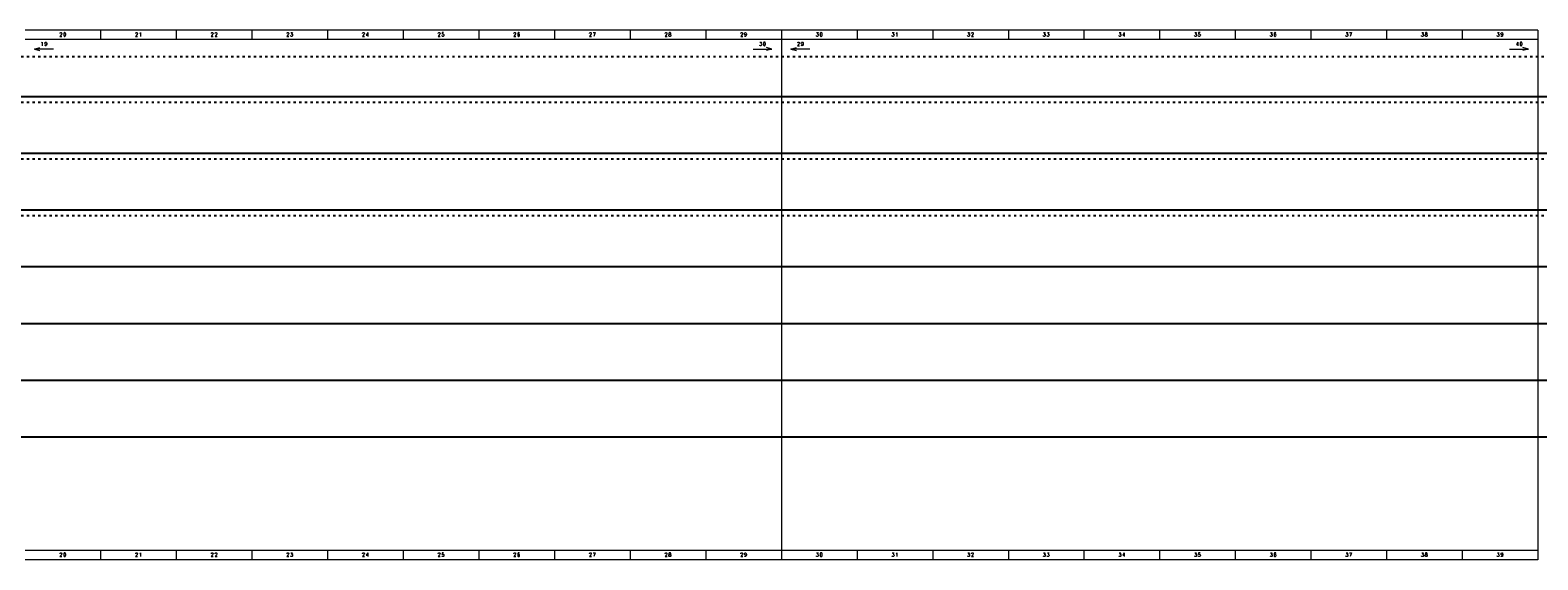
# Model space of a CAD drawing. Header units: millimetres. Extents: x 0 to 6803, y 0 to 280.
# Tile 5 of 11: x 806 to 1603, y 0 to 280. Entities that reach past the tile are written whole.
import ezdxf
from ezdxf.enums import TextEntityAlignment as Align

# ---------------------------------------------------------------- set-up
doc = ezdxf.new("R2010")
doc.units = ezdxf.units.MM
doc.linetypes.add('ACAD_ISO03W100', pattern=[30, 12, -18])
doc.layers.add('!POMOCNICZE', color=8, linetype='Continuous', plot=False)
doc.layers.add('ramka', color=9, linetype='Continuous', lineweight=20)
doc.styles.add('ROMANS', font='romans.shx', dxfattribs={"width": 0.8})

msp = doc.modelspace()

# ---------------------------------------------------------------- linework, layer by layer
at = {"layer": '!POMOCNICZE', "linetype": 'ACAD_ISO03W100', "ltscale": 0.1}
for p, q in [((3, 266), (6803, 266)), ((3, 242), (6803, 242)), ((3, 212), (6803, 212)), ((3, 182), (6803, 182))]:
    msp.add_line(p, q, dxfattribs=at)
at = {"layer": '!POMOCNICZE'}
for p, q in [((3, 245), (6803, 245)), ((3, 215), (6803, 215)), ((3, 185), (6803, 185)), ((3, 155), (6803, 155)), ((3, 125), (6803, 125)), ((3, 95), (6803, 95)), ((3, 65), (6803, 65))]:
    msp.add_line(p, q, dxfattribs=at)
at = {"layer": 'ramka', "ltscale": 5}
for p, q in [((1203, 280), (803, 280)), ((843, 280), (843, 275)), ((843, 280), (843, 280)), ((883, 280), (883, 280)), ((883, 280), (883, 275)), ((923, 280), (923, 280)), ((923, 280), (923, 275)), ((963, 280), (963, 280)), ((963, 280), (963, 275)), ((1003, 280), (1003, 275)), ((1003, 280), (1003, 280)), ((1043, 280), (1043, 275)), ((1043, 280), (1043, 280)), ((1083, 280), (1083, 275)), ((1083, 280), (1083, 280)), ((1123, 280), (1123, 280)), ((1123, 280), (1123, 275)), ((1163, 280), (1163, 280)), ((1163, 280), (1163, 275)), ((1603, 280), (1203, 280)), ((1203, 280), (1203, 280)), ((1203, 280), (1203, 275)), ((1243, 280), (1243, 275)), ((1243, 280), (1243, 280)), ((1283, 280), (1283, 280)), ((1283, 280), (1283, 275)), ((1323, 280), (1323, 280)), ((1323, 280), (1323, 275)), ((1363, 280), (1363, 275)), ((1363, 280), (1363, 280)), ((1403, 280), (1403, 275)), ((1403, 280), (1403, 280)), ((1443, 280), (1443, 275)), ((1443, 280), (1443, 280)), ((1483, 280), (1483, 275)), ((1483, 280), (1483, 280)), ((1523, 280), (1523, 280)), ((1523, 280), (1523, 275)), ((1563, 280), (1563, 280)), ((1563, 280), (1563, 275)), ((1603, 280), (1603, 280)), ((1603, 280), (1603, 275)), ((1203, 275), (803, 275)), ((1603, 275), (1203, 275)), ((1203, 275), (1203, 5)), ((1603, 275), (1603, 5)), ((1203, 5), (803, 5)), ((843, 5), (843, 0)), ((843, 5), (843, 5)), ((883, 5), (883, 0)), ((883, 5), (883, 5)), ((923, 5), (923, 0)), ((923, 5), (923, 5)), ((963, 5), (963, 0)), ((963, 5), (963, 5)), ((1003, 5), (1003, 0)), ((1003, 5), (1003, 5)), ((1043, 5), (1043, 0)), ((1043, 5), (1043, 5)), ((1083, 5), (1083, 0)), ((1083, 5), (1083, 5)), ((1123, 5), (1123, 0)), ((1123, 5), (1123, 5)), ((1163, 5), (1163, 0)), ((1163, 5), (1163, 5)), ((1603, 5), (1203, 5)), ((1203, 5), (1203, 0)), ((1203, 5), (1203, 5)), ((1243, 5), (1243, 0)), ((1243, 5), (1243, 5)), ((1283, 5), (1283, 0)), ((1283, 5), (1283, 5)), ((1323, 5), (1323, 0)), ((1323, 5), (1323, 5)), ((1363, 5), (1363, 0)), ((1363, 5), (1363, 5)), ((1403, 5), (1403, 0)), ((1403, 5), (1403, 5)), ((1443, 5), (1443, 0)), ((1443, 5), (1443, 5)), ((1483, 5), (1483, 0)), ((1483, 5), (1483, 5)), ((1523, 5), (1523, 0)), ((1523, 5), (1523, 5)), ((1563, 5), (1563, 0)), ((1563, 5), (1563, 5)), ((1603, 5), (1603, 0)), ((1603, 5), (1603, 5)), ((1203, 0), (803, 0)), ((1603, 0), (1203, 0))]:
    msp.add_line(p, q, dxfattribs=at)
at = {"layer": 'ramka'}
for p, q in [((808, 270), (810.9, 270.78)), ((818, 270), (808, 270)), ((808, 270), (810.9, 269.22)), ((1188, 270), (1198, 270)), ((1198, 270), (1195.1, 270.78)), ((1198, 270), (1195.1, 269.22)), ((1208, 270), (1210.9, 270.78)), ((1208, 270), (1210.9, 269.22)), ((1218, 270), (1208, 270)), ((1588, 270), (1598, 270)), ((1598, 270), (1595.1, 270.78)), ((1598, 270), (1595.1, 269.22))]:
    msp.add_line(p, q, dxfattribs=at)

# ---------------------------------------------------------------- texts
at = {"layer": 'ramka', "style": 'ROMANS', "width": 0.8}
for s, p in [('1', (812.03, 271.72)), ('9', (814.03, 271.72)), ('2', (822, 276.72)), ('0', (824, 276.72)), ('2', (862, 276.72)), ('1', (864, 276.72)), ('2', (902, 276.72)), ('2', (904, 276.72)), ('2', (942, 276.72)), ('3', (944, 276.72)), ('2', (982, 276.72)), ('4', (984, 276.72)), ('2', (1022, 276.72)), ('5', (1024, 276.72)), ('2', (1062, 276.72)), ('6', (1064, 276.72)), ('2', (1102, 276.72)), ('7', (1104, 276.72)), ('2', (1142, 276.72)), ('8', (1144, 276.72)), ('2', (1182, 276.72)), ('9', (1184, 276.72)), ('3', (1192.03, 271.72)), ('0', (1194.03, 271.72)), ('2', (1212.04, 271.72)), ('9', (1214.04, 271.72)), ('3', (1222, 276.72)), ('0', (1224, 276.72)), ('3', (1262, 276.72)), ('1', (1264, 276.72)), ('3', (1302, 276.72)), ('2', (1304, 276.72)), ('3', (1342, 276.72)), ('3', (1344, 276.72)), ('3', (1382, 276.72)), ('4', (1384, 276.72)), ('3', (1422, 276.72)), ('5', (1424, 276.72)), ('3', (1462, 276.72)), ('6', (1464, 276.72)), ('3', (1502, 276.72)), ('7', (1504, 276.72)), ('3', (1542, 276.72)), ('8', (1544, 276.72)), ('3', (1582, 276.72)), ('9', (1584, 276.72)), ('4', (1592.16, 271.72)), ('0', (1594.16, 271.72)), ('2', (822, 1.72)), ('0', (824, 1.72)), ('2', (862, 1.72)), ('1', (864, 1.72)), ('2', (902, 1.72)), ('2', (904, 1.72)), ('2', (942, 1.72)), ('3', (944, 1.72)), ('2', (982, 1.72)), ('4', (984, 1.72)), ('2', (1022, 1.72)), ('5', (1024, 1.72)), ('2', (1062, 1.72)), ('6', (1064, 1.72)), ('2', (1102, 1.72)), ('7', (1104, 1.72)), ('2', (1142, 1.72)), ('8', (1144, 1.72)), ('2', (1182, 1.72)), ('9', (1184, 1.72)), ('3', (1222, 1.72)), ('0', (1224, 1.72)), ('3', (1262, 1.72)), ('1', (1264, 1.72)), ('3', (1302, 1.72)), ('2', (1304, 1.72)), ('3', (1342, 1.72)), ('3', (1344, 1.72)), ('3', (1382, 1.72)), ('4', (1384, 1.72)), ('3', (1422, 1.72)), ('5', (1424, 1.72)), ('3', (1462, 1.72)), ('6', (1464, 1.72)), ('3', (1502, 1.72)), ('7', (1504, 1.72)), ('3', (1542, 1.72)), ('8', (1544, 1.72)), ('3', (1582, 1.72)), ('9', (1584, 1.72))]:
    msp.add_text(s, height=2, dxfattribs=at).set_placement(p, align=Align.CENTER)

doc.saveas('drawing.dxf')
